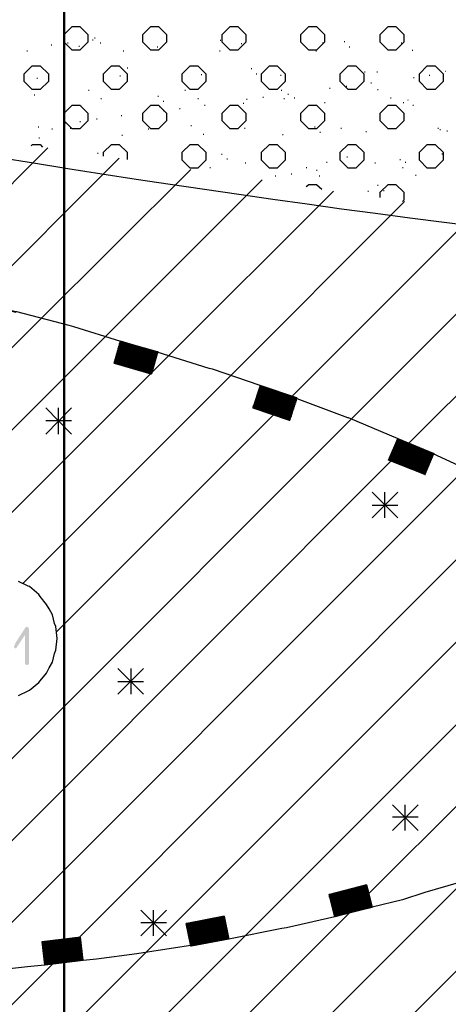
# Model space of a CAD drawing. Header units: millimetres. Extents: x -93479 to 1057970, y -66333 to 172656.
# Tile 30 of 145: x 133290 to 136060, y 42711 to 49077. Entities that reach past the tile are written whole.
import ezdxf

# ---------------------------------------------------------------- set-up
doc = ezdxf.new("R2010")
doc.units = ezdxf.units.MM
doc.layers.add('PDF _Геометрия', color=7, linetype='Continuous')
doc.layers.add('PDF _Сплошная заливка', color=7, linetype='Continuous')
doc.layers.add('РАЗМЕРЫ', color=7, linetype='Continuous', lineweight=9)

# ---------------------------------------------------------------- blocks, each defined once
blk = doc.blocks.new('геология 1')
at = {"layer": 'PDF _Сплошная заливка', "transparency": 33554559}
for points in [[(3.1267, -12.2553), (3.1234, -12.257), (3.0984, -12.2953), (3.0934, -12.307), (3.0967, -12.3103), (3.0984, -12.3103), (3.1001, -12.3086), (3.1017, -12.307), (3.1217, -12.277), (3.1317, -12.2603), (3.1301, -12.257)], [(3.1317, -12.2603), (3.1217, -12.277), (3.1217, -12.3486), (3.1234, -12.352), (3.1267, -12.3536), (3.1301, -12.352), (3.1317, -12.3503), (3.1317, -12.3486)]]:
    blk.add_hatch(color=7, dxfattribs=at).paths.add_polyline_path(points)
at = {"layer": 'PDF _Геометрия', "color": 7, "lineweight": 25}
for points in [[(3.2217, -10.7686), (3.2217, -10.7486), (3.2417, -10.7286), (3.2617, -10.7286), (3.2817, -10.7486), (3.2817, -10.7686), (3.2617, -10.7886), (3.2417, -10.7886)], [(3.4217, -10.7686), (3.4217, -10.7486), (3.4417, -10.7286), (3.4617, -10.7286), (3.4817, -10.7486), (3.4817, -10.7686), (3.4617, -10.7886), (3.4417, -10.7886)], [(3.6234, -10.7686), (3.6234, -10.7486), (3.6434, -10.7286), (3.6634, -10.7286), (3.6834, -10.7486), (3.6834, -10.7686), (3.6634, -10.7886), (3.6434, -10.7886)], [(3.8234, -10.7686), (3.8234, -10.7486), (3.8434, -10.7286), (3.8634, -10.7286), (3.8834, -10.7486), (3.8834, -10.7686), (3.8634, -10.7886), (3.8434, -10.7886)], [(4.0251, -10.7686), (4.0251, -10.7486), (4.0451, -10.7286), (4.0651, -10.7286), (4.0851, -10.7486), (4.0851, -10.7686), (4.0651, -10.7886), (4.0451, -10.7886)], [(3.1201, -10.8686), (3.1201, -10.8486), (3.1401, -10.8286), (3.1601, -10.8286), (3.1817, -10.8486), (3.1817, -10.8686), (3.1601, -10.8886), (3.1401, -10.8886)], [(3.3217, -10.8686), (3.3217, -10.8486), (3.3417, -10.8286), (3.3617, -10.8286), (3.3817, -10.8486), (3.3817, -10.8686), (3.3617, -10.8886), (3.3417, -10.8886)], [(3.5217, -10.8686), (3.5217, -10.8486), (3.5417, -10.8286), (3.5617, -10.8286), (3.5817, -10.8486), (3.5817, -10.8686), (3.5617, -10.8886), (3.5417, -10.8886)], [(3.7234, -10.8686), (3.7234, -10.8486), (3.7434, -10.8286), (3.7634, -10.8286), (3.7834, -10.8486), (3.7834, -10.8686), (3.7634, -10.8886), (3.7434, -10.8886)], [(3.9234, -10.8686), (3.9234, -10.8486), (3.9434, -10.8286), (3.9634, -10.8286), (3.9834, -10.8486), (3.9834, -10.8686), (3.9634, -10.8886), (3.9434, -10.8886)], [(4.1251, -10.8686), (4.1251, -10.8486), (4.1451, -10.8286), (4.1651, -10.8286), (4.1851, -10.8486), (4.1851, -10.8686), (4.1651, -10.8886), (4.1451, -10.8886)], [(3.2217, -10.9686), (3.2217, -10.9486), (3.2417, -10.9286), (3.2617, -10.9286), (3.2817, -10.9486), (3.2817, -10.9686), (3.2617, -10.9886), (3.2417, -10.9886)], [(3.4217, -10.9686), (3.4217, -10.9486), (3.4417, -10.9286), (3.4617, -10.9286), (3.4817, -10.9486), (3.4817, -10.9686), (3.4617, -10.9886), (3.4417, -10.9886)], [(3.6234, -10.9686), (3.6234, -10.9486), (3.6434, -10.9286), (3.6634, -10.9286), (3.6834, -10.9486), (3.6834, -10.9686), (3.6634, -10.9886), (3.6434, -10.9886)], [(3.8234, -10.9686), (3.8234, -10.9486), (3.8434, -10.9286), (3.8634, -10.9286), (3.8834, -10.9486), (3.8834, -10.9686), (3.8634, -10.9886), (3.8434, -10.9886)], [(4.0251, -10.9686), (4.0251, -10.9486), (4.0451, -10.9286), (4.0651, -10.9286), (4.0851, -10.9486), (4.0851, -10.9686), (4.0651, -10.9886), (4.0451, -10.9886)], [(3.5217, -11.0686), (3.5217, -11.0486), (3.5417, -11.0286), (3.5617, -11.0286), (3.5817, -11.0486), (3.5817, -11.0686), (3.5617, -11.0886), (3.5417, -11.0886)], [(3.7234, -11.0686), (3.7234, -11.0486), (3.7434, -11.0286), (3.7634, -11.0286), (3.7834, -11.0486), (3.7834, -11.0686), (3.7634, -11.0886), (3.7434, -11.0886)], [(3.9234, -11.0686), (3.9234, -11.0486), (3.9434, -11.0286), (3.9634, -11.0286), (3.9834, -11.0486), (3.9834, -11.0686), (3.9634, -11.0886), (3.9434, -11.0886)], [(4.1251, -11.0686), (4.1251, -11.0486), (4.1451, -11.0286), (4.1651, -11.0286), (4.1851, -11.0486), (4.1851, -11.0686), (4.1651, -11.0886), (4.1451, -11.0886)], [(3.3617, -11.537), (3.4567, -11.5636)], [(3.4517, -11.5836), (3.4501, -11.5836), (3.3567, -11.5553), (3.4501, -11.582)], [(3.4534, -11.577), (3.4534, -11.5753), (3.3584, -11.5486), (3.4534, -11.5753)], [(3.3501, -11.5803), (3.4434, -11.607), (3.4434, -11.6086)], [(3.8134, -11.677), (3.8117, -11.677), (3.7201, -11.6453), (3.8117, -11.677)], [(3.8134, -11.6786), (3.8117, -11.6786), (3.7201, -11.647), (3.8117, -11.6786)], [(3.8117, -11.682), (3.8101, -11.682), (3.7184, -11.6503), (3.8101, -11.682)], [(3.7051, -11.687), (3.7984, -11.7186)], [(3.7984, -11.722), (3.7967, -11.722), (3.7051, -11.6903), (3.7967, -11.722)], [(3.8001, -11.7153), (3.7984, -11.7153), (3.7067, -11.6836), (3.7984, -11.7153)], [(3.8001, -11.717), (3.7984, -11.717), (3.7067, -11.6853), (3.7984, -11.717)], [(3.8017, -11.712), (3.8001, -11.712), (3.7084, -11.6803), (3.8001, -11.712)], [(3.8034, -11.7053), (3.8017, -11.7053), (3.7101, -11.6736)], [(3.8034, -11.707), (3.8017, -11.707), (3.7101, -11.6753), (3.8017, -11.707)], [(3.7951, -11.7303), (3.7934, -11.7303), (3.7017, -11.6986), (3.7934, -11.7303)], [(4.1567, -11.8253), (4.1551, -11.8253), (4.0651, -11.7886), (4.1551, -11.8253)], [(4.1451, -11.8536), (4.1434, -11.8536), (4.0534, -11.817), (4.1434, -11.8536)], [(4.1467, -11.8503), (4.1451, -11.8503), (4.0551, -11.812), (4.1451, -11.8503)], [(4.1484, -11.8453), (4.1467, -11.8453), (4.0567, -11.8086), (4.1467, -11.8453)], [(4.0601, -11.7986), (4.1517, -11.8353)], [(4.0484, -11.827), (4.1401, -11.8636)], [(3.8951, -12.9386), (3.8967, -12.9386), (3.9917, -12.9136), (3.8967, -12.9386)], [(3.8967, -12.9453), (3.8984, -12.9453), (3.9934, -12.9203), (3.8984, -12.9453)], [(3.8984, -12.9503), (3.9001, -12.9486), (3.9934, -12.9253), (3.9001, -12.9503)], [(3.8984, -12.9503), (3.9001, -12.9503), (3.9934, -12.927), (3.9001, -12.9503)], [(3.9017, -12.9636), (3.9034, -12.9636), (3.9967, -12.9386), (3.9034, -12.9636)], [(3.9984, -12.9436), (3.9051, -12.9686), (3.9034, -12.9686)], [(3.9034, -12.9703), (3.9051, -12.9703), (3.9984, -12.9453), (3.9051, -12.9703)], [(4.0001, -12.9503), (3.9067, -12.9753), (3.9051, -12.9753)], [(3.9067, -12.982), (3.9084, -12.982), (4.0017, -12.957), (3.9084, -12.982)], [(3.9084, -12.9886), (3.9101, -12.9886), (4.0034, -12.9636), (3.9101, -12.9886)], [(3.9084, -12.9903), (3.9101, -12.9903), (4.0051, -12.9653), (3.9101, -12.9903)], [(3.5317, -13.0103), (3.5334, -13.0103), (3.6284, -12.992), (3.5334, -13.0103)], [(3.5334, -13.017), (3.5351, -13.017), (3.6301, -12.9986), (3.5351, -13.017)], [(3.5334, -13.0186), (3.5351, -13.0186), (3.6301, -13.0003), (3.5351, -13.0186)], [(3.5351, -13.0253), (3.5367, -13.0253), (3.6317, -13.007), (3.5367, -13.0253)], [(3.5351, -13.027), (3.5367, -13.027), (3.6317, -13.0086), (3.5367, -13.027)], [(3.6334, -13.0153), (3.5384, -13.0336), (3.5367, -13.0336)], [(3.5367, -13.037), (3.5384, -13.037), (3.6334, -13.0186), (3.5384, -13.037)], [(3.6351, -13.0236), (3.5401, -13.042), (3.5384, -13.042)], [(3.5384, -13.0436), (3.5401, -13.0436), (3.6351, -13.0253), (3.5401, -13.0436)], [(3.6367, -13.032), (3.5417, -13.0503), (3.5401, -13.0503)], [(3.5401, -13.0553), (3.5417, -13.0536), (3.6367, -13.0353), (3.5417, -13.0536)], [(3.1667, -13.0703), (3.1684, -13.0703), (3.2651, -13.0586), (3.1684, -13.0703)], [(3.1667, -13.0686), (3.1684, -13.0686), (3.2651, -13.0586), (3.1684, -13.0686)], [(3.1667, -13.072), (3.1684, -13.072), (3.2651, -13.0603), (3.1684, -13.072)], [(3.1684, -13.082), (3.1701, -13.082), (3.2667, -13.0703), (3.1701, -13.082)], [(3.1684, -13.0836), (3.1701, -13.082), (3.2667, -13.072), (3.1701, -13.0836)], [(3.1701, -13.097), (3.1717, -13.097), (3.2684, -13.0853), (3.1717, -13.097)], [(3.1701, -13.0986), (3.1717, -13.0986), (3.2684, -13.087), (3.1717, -13.0986)], [(3.1701, -13.1003), (3.1717, -13.1003), (3.2684, -13.0886), (3.1717, -13.1003)], [(3.2701, -13.0986), (3.1734, -13.1103), (3.1717, -13.1103)], [(3.1717, -13.1136), (3.1734, -13.1136), (3.2701, -13.1036), (3.1734, -13.1136)]]:
    blk.add_lwpolyline(points, close=True, dxfattribs=at)
for points in [[(3.2301, -10.7703), (3.2317, -10.7703)], [(3.2934, -10.762), (3.2951, -10.762)], [(3.2984, -10.757), (3.3001, -10.757)], [(3.3134, -10.7703), (3.3151, -10.7703)], [(3.6184, -10.7636), (3.6201, -10.7636)], [(3.8784, -10.7703), (3.8801, -10.7703)], [(3.9334, -10.767), (3.9351, -10.767)], [(4.0784, -10.7703), (4.0801, -10.7703)], [(3.1267, -10.7903), (3.1284, -10.7903)], [(3.1884, -10.7753), (3.1901, -10.7753)], [(3.2584, -10.7786), (3.2601, -10.7786)], [(3.3717, -10.7903), (3.3734, -10.7903)], [(3.4584, -10.7803), (3.4601, -10.7803)], [(3.6167, -10.7903), (3.6184, -10.7903)], [(3.6717, -10.772), (3.6734, -10.772)], [(3.8617, -10.7903), (3.8634, -10.7903)], [(3.9467, -10.7803), (3.9484, -10.7803)], [(4.1067, -10.7886), (4.1084, -10.7886)], [(3.3817, -10.8336), (3.3834, -10.8336)], [(3.6967, -10.8353), (3.6984, -10.8353)], [(3.9851, -10.8436), (3.9867, -10.8436)], [(4.0167, -10.8436), (4.0184, -10.8436)], [(4.1901, -10.842), (4.1917, -10.842)], [(3.1517, -10.8603), (3.1534, -10.8603)], [(3.3634, -10.8536), (3.3651, -10.8536)], [(3.5701, -10.8503), (3.5717, -10.8503)], [(3.7101, -10.8486), (3.7117, -10.8486)], [(3.7717, -10.852), (3.7734, -10.852)], [(4.1101, -10.8586), (4.1117, -10.8586)], [(4.1501, -10.852), (4.1517, -10.852)], [(3.2834, -10.8903), (3.2851, -10.8903)], [(3.5284, -10.8903), (3.5301, -10.8903)], [(3.7734, -10.8903), (3.7751, -10.8903)], [(3.8967, -10.8853), (3.8984, -10.8853)], [(3.9384, -10.8803), (3.9401, -10.8803)], [(4.0017, -10.872), (4.0034, -10.872)], [(4.0184, -10.8886), (4.0201, -10.8886)], [(3.1451, -10.902), (3.1467, -10.902)], [(3.3151, -10.912), (3.3167, -10.912)], [(3.4601, -10.9053), (3.4617, -10.9053)], [(3.4734, -10.9186), (3.4751, -10.9186)], [(3.5617, -10.912), (3.5634, -10.912)], [(3.6851, -10.9136), (3.6867, -10.9136)], [(3.7267, -10.9086), (3.7284, -10.9086)], [(3.7801, -10.912), (3.7817, -10.912)], [(3.7901, -10.9003), (3.7917, -10.9003)], [(3.8067, -10.9103), (3.8084, -10.9103)], [(4.0517, -10.9103), (4.0534, -10.9103)], [(4.0951, -10.9153), (4.0967, -10.9153)], [(3.2634, -10.9303), (3.2651, -10.9303)], [(3.4634, -10.932), (3.4651, -10.932)], [(3.4734, -10.942), (3.4751, -10.942)], [(3.5151, -10.937), (3.5167, -10.937)], [(3.5784, -10.9286), (3.5801, -10.9286)], [(3.6767, -10.9236), (3.6784, -10.9236)], [(3.8834, -10.922), (3.8851, -10.922)], [(4.0834, -10.922), (4.0851, -10.922)], [(4.1084, -10.9286), (4.1101, -10.9286)], [(3.2617, -10.9703), (3.2634, -10.9703)], [(3.3034, -10.9636), (3.3051, -10.9636)], [(3.3667, -10.9553), (3.3684, -10.9553)], [(3.1551, -10.9836), (3.1567, -10.9836)], [(3.1901, -10.9886), (3.1917, -10.9886)], [(3.2234, -10.9736), (3.2251, -10.9736)], [(3.2367, -10.987), (3.2384, -10.987)], [(3.4351, -10.9886), (3.4367, -10.9886)], [(3.5434, -10.9803), (3.5451, -10.9803)], [(3.6801, -10.987), (3.6817, -10.987)], [(3.8584, -10.9836), (3.8601, -10.9836)], [(3.9251, -10.987), (3.9267, -10.987)], [(3.9884, -10.9953), (3.9901, -10.9953)], [(4.1717, -10.987), (4.1734, -10.987)], [(4.1767, -10.9903), (4.1784, -10.9903)], [(4.1951, -10.9936), (4.1967, -10.9936)], [(3.1567, -11.012), (3.1584, -11.012)], [(3.3684, -11.0053), (3.3701, -11.0053)], [(3.5751, -11.002), (3.5767, -11.002)], [(3.7767, -11.0036), (3.7784, -11.0036)], [(3.8717, -10.997), (3.8734, -10.997)], [(1.8851, -12.332), (2.8267, -11.392), (3.1801, -11.037)], [(3.1384, -11.032), (3.1401, -11.0286), (3.1601, -11.0286), (3.1667, -11.0353)], [(3.3217, -11.0586), (3.3217, -11.0486), (3.3417, -11.0286), (3.3617, -11.0286), (3.3817, -11.0486), (3.3817, -11.067)], [(3.3617, -11.0636), (2.9917, -11.4336), (1.9734, -12.452)], [(3.3067, -11.0503), (3.3084, -11.0503)], [(3.6217, -11.0536), (3.6234, -11.0536)], [(3.6351, -11.0653), (3.6367, -11.0653)], [(3.9401, -11.0603), (3.9417, -11.0603)], [(4.0751, -11.067), (4.0767, -11.067)], [(4.1817, -11.052), (4.1834, -11.052)], [(1.8851, -12.7503), (3.1551, -11.4786), (3.5434, -11.092)], [(3.5917, -11.087), (3.5934, -11.087)], [(3.6817, -11.0753), (3.6834, -11.0753)], [(3.8367, -11.087), (3.8384, -11.087)], [(3.8634, -11.0936), (3.8651, -11.0936)], [(3.8884, -11.0736), (3.8901, -11.0736)], [(3.9701, -11.0803), (3.9717, -11.0803)], [(4.0117, -11.0753), (4.0134, -11.0753)], [(4.0817, -11.087), (4.0834, -11.087)], [(4.0884, -11.0736), (4.0901, -11.0736)], [(1.8851, -12.9586), (3.3151, -11.5286), (3.7251, -11.1186)], [(3.7584, -11.1086), (3.7601, -11.1086)], [(3.7984, -11.1036), (3.8001, -11.1036)], [(3.8701, -11.1086), (3.8717, -11.1086)], [(4.1151, -11.107), (4.1167, -11.107)], [(3.9067, -11.147), (3.4734, -11.5803), (1.9701, -13.082)], [(3.8367, -11.1353), (3.8434, -11.1303), (3.8634, -11.1303), (3.8767, -11.142)], [(3.9934, -11.147), (3.9951, -11.147)], [(4.0184, -11.132), (4.0201, -11.132)], [(4.0251, -11.1636), (4.0251, -11.1503), (4.0451, -11.1303), (4.0651, -11.1303), (4.0851, -11.1503), (4.0851, -11.1703), (4.0817, -11.1736)], [(4.0334, -11.1453), (4.0351, -11.1453)], [(3.1167, -12.1453), (3.6267, -11.6353), (4.0867, -11.1736)], [(3.2017, -12.2686), (3.7751, -11.6953), (4.2701, -11.2003)], [(1.8851, -13.7936), (2.5117, -13.1686), (3.9184, -11.7603), (4.4517, -11.227)], [(1.8851, -14.002), (2.7351, -13.1536), (4.0534, -11.8336), (4.6367, -11.252)], [(1.8851, -14.212), (2.9617, -13.1336), (4.1801, -11.9153), (4.8217, -11.2753)], [(1.9251, -14.302), (2.0034, -14.302), (3.1967, -13.1086), (4.2967, -12.007), (5.0084, -11.297)], [(1.8851, -14.6286), (3.4384, -13.0753), (4.4017, -12.112), (5.1951, -11.3186)], [(1.8851, -14.837), (3.6951, -13.0286), (4.4884, -12.2353), (5.3834, -11.3386)], [(1.8851, -15.047), (3.9784, -12.952), (4.5434, -12.3886), (5.5734, -11.357)], [(1.8851, -15.2553), (5.7651, -11.3753)], [(1.8851, -15.4636), (5.9567, -11.3936)], [(3.0034, -11.432), (3.0984, -11.4553), (3.0034, -11.4303), (3.0984, -11.4536), (3.1001, -11.4536), (3.2334, -11.4886), (3.2451, -11.492), (3.3651, -11.5286), (3.4584, -11.5553), (3.4601, -11.5553), (3.4434, -11.612), (3.3484, -11.5853), (3.3651, -11.5286), (3.4584, -11.5553), (3.4584, -11.557), (3.3651, -11.5286), (3.4584, -11.557), (3.3651, -11.5303)], [(3.3601, -11.547), (3.4534, -11.5753), (3.3584, -11.547)], [(3.4551, -11.5686), (3.4551, -11.5703), (3.3601, -11.542), (3.4551, -11.5686), (3.3617, -11.542), (3.4551, -11.5686), (3.3617, -11.5403), (3.4551, -11.567)], [(3.3601, -11.5436), (3.4534, -11.572), (3.4551, -11.572), (3.4534, -11.572), (3.3601, -11.5436), (3.4534, -11.5703), (3.4551, -11.5703), (3.4567, -11.5703)], [(3.4551, -11.5736), (3.4534, -11.5736), (3.3601, -11.547), (3.4534, -11.5736), (3.3601, -11.5453), (3.4534, -11.572), (3.4551, -11.572)], [(3.4567, -11.562), (3.4567, -11.5636), (3.3617, -11.5353)], [(3.3617, -11.537), (3.4551, -11.5653), (3.4567, -11.5653), (3.4551, -11.5653), (3.3617, -11.5386), (3.4551, -11.567), (3.4567, -11.567), (3.4551, -11.567), (3.3617, -11.5386)], [(3.3634, -11.5303), (3.4584, -11.5586), (3.4567, -11.5586), (3.3634, -11.532), (3.4567, -11.5586), (3.4584, -11.5586)], [(3.3634, -11.532), (3.4567, -11.5603), (3.4584, -11.5603), (3.4567, -11.5603), (3.3634, -11.5336), (3.4567, -11.562), (3.4584, -11.562), (3.4567, -11.562), (3.3634, -11.5336)], [(3.3634, -11.5353), (3.4567, -11.562), (3.3634, -11.5353)], [(3.3517, -11.5703), (3.4467, -11.5986), (3.3517, -11.5703)], [(3.4467, -11.6003), (3.4451, -11.6003), (3.3517, -11.5736), (3.4451, -11.6003), (3.4467, -11.6003), (3.4451, -11.6003), (3.3517, -11.572), (3.4451, -11.5986), (3.4467, -11.5986), (3.4484, -11.5986)], [(3.3551, -11.5636), (3.4484, -11.592), (3.3534, -11.5653)], [(3.3534, -11.5653), (3.4484, -11.5936), (3.3534, -11.5653)], [(3.3534, -11.567), (3.4467, -11.5953), (3.4484, -11.5953), (3.4467, -11.5936), (3.3534, -11.567), (3.4467, -11.5936), (3.4484, -11.5936), (3.4501, -11.5936)], [(3.3534, -11.5686), (3.4467, -11.5953), (3.3534, -11.5686)], [(3.3534, -11.5686), (3.4467, -11.597), (3.3534, -11.5703)], [(3.3551, -11.5586), (3.4501, -11.587), (3.3551, -11.5603), (3.4484, -11.587), (3.4501, -11.5886), (3.4484, -11.5886), (3.3551, -11.5603), (3.4484, -11.5886), (3.4501, -11.5886), (3.4484, -11.5886), (3.3551, -11.562), (3.4484, -11.5903), (3.3551, -11.5636), (3.4484, -11.5903), (3.4501, -11.5903)], [(3.4517, -11.582), (3.4517, -11.5803), (3.3567, -11.5536), (3.4501, -11.582), (3.4517, -11.582), (3.4517, -11.5803), (3.3567, -11.5536), (3.4517, -11.5803), (3.3584, -11.552), (3.4517, -11.5786)], [(3.3567, -11.5553), (3.4501, -11.5836), (3.4517, -11.5836), (3.4501, -11.5836), (3.3567, -11.557), (3.4501, -11.5853), (3.3567, -11.5586), (3.4501, -11.5853), (3.4517, -11.5853)], [(3.3584, -11.5486), (3.4517, -11.577), (3.4534, -11.577), (3.4517, -11.577), (3.3584, -11.5503), (3.4517, -11.5786), (3.4534, -11.5786), (3.4517, -11.5786), (3.3584, -11.5503)], [(3.4567, -11.5636), (3.4584, -11.5636)], [(3.7201, -11.642), (3.7017, -11.6986), (3.7951, -11.7303), (3.8134, -11.6753), (3.8134, -11.6736), (3.7201, -11.642), (3.5984, -11.6003), (3.5901, -11.5986), (3.4584, -11.557), (3.4601, -11.557)], [(3.3501, -11.5786), (3.4434, -11.607), (3.4451, -11.607), (3.4434, -11.607), (3.3501, -11.5803), (3.4434, -11.607), (3.4434, -11.6086), (3.3484, -11.582)], [(3.3484, -11.582), (3.4434, -11.6103), (3.3484, -11.582)], [(3.3484, -11.5853), (3.4417, -11.612), (3.4434, -11.612), (3.4417, -11.612), (3.3484, -11.5836), (3.4417, -11.6103), (3.4434, -11.6103), (3.4451, -11.6103)], [(3.3501, -11.5753), (3.4451, -11.6036), (3.3501, -11.5753)], [(3.4467, -11.6036), (3.4451, -11.6036), (3.3501, -11.577), (3.4434, -11.6053), (3.4451, -11.6053), (3.4434, -11.6053), (3.3501, -11.5786), (3.4434, -11.6053), (3.4451, -11.6053)], [(3.3517, -11.5753), (3.4451, -11.602), (3.3517, -11.5736), (3.4451, -11.6003), (3.4467, -11.602), (3.4451, -11.602)], [(3.4467, -11.5953), (3.4484, -11.5953)], [(3.4467, -11.597), (3.4484, -11.597)], [(3.4484, -11.592), (3.4501, -11.592)], [(3.4501, -11.587), (3.4517, -11.587)], [(3.4434, -11.6086), (3.4451, -11.6086)], [(3.7201, -11.647), (3.8117, -11.6786), (3.7184, -11.647)], [(3.7201, -11.6436), (3.8134, -11.6753), (3.7201, -11.6436)], [(3.8151, -11.6753), (3.8134, -11.6753), (3.7201, -11.6436)], [(3.7117, -11.6703), (3.8034, -11.702), (3.8034, -11.7036), (3.7101, -11.672), (3.8034, -11.7036), (3.7101, -11.672)], [(3.7134, -11.6653), (3.8051, -11.697), (3.8051, -11.6986), (3.7117, -11.667), (3.8051, -11.6986), (3.8067, -11.6986)], [(3.7117, -11.6686), (3.8051, -11.7003), (3.7117, -11.6686)], [(3.8051, -11.702), (3.8034, -11.702), (3.7117, -11.6703), (3.8034, -11.702), (3.8051, -11.702), (3.8034, -11.702), (3.7117, -11.6686), (3.8034, -11.7003), (3.8051, -11.7003), (3.8067, -11.7003)], [(3.7151, -11.662), (3.8067, -11.6936), (3.7134, -11.662)], [(3.7134, -11.6636), (3.8067, -11.6953), (3.7134, -11.6636)], [(3.8084, -11.6953), (3.8067, -11.6953), (3.7134, -11.6636), (3.8051, -11.697), (3.8067, -11.697), (3.8051, -11.697), (3.7134, -11.6653), (3.8051, -11.697), (3.8067, -11.697)], [(3.7167, -11.657), (3.8084, -11.6886), (3.7151, -11.657)], [(3.7151, -11.6586), (3.8084, -11.6903), (3.7151, -11.6586)], [(3.8101, -11.6903), (3.8084, -11.6903), (3.7151, -11.6586), (3.8067, -11.6903), (3.8084, -11.692), (3.8067, -11.692), (3.7151, -11.6603), (3.8067, -11.692), (3.8084, -11.692), (3.8067, -11.692), (3.7151, -11.6603)], [(3.7167, -11.652), (3.8101, -11.6853), (3.7167, -11.6536), (3.8101, -11.6853), (3.8117, -11.6853)], [(3.7167, -11.6536), (3.8084, -11.6853), (3.8101, -11.687), (3.8084, -11.687), (3.7167, -11.6553), (3.8084, -11.687), (3.8101, -11.687), (3.8084, -11.687), (3.7167, -11.6553)], [(3.8117, -11.6786), (3.8117, -11.6803), (3.7184, -11.6486), (3.8117, -11.6803), (3.7184, -11.6486)], [(3.7184, -11.652), (3.8101, -11.6836), (3.7184, -11.652)], [(3.8117, -11.6836), (3.8101, -11.6836), (3.7184, -11.652)], [(3.7034, -11.6953), (3.7951, -11.727), (3.7017, -11.6953)], [(3.7017, -11.697), (3.7951, -11.7286), (3.7017, -11.697)], [(3.7967, -11.7286), (3.7951, -11.7286), (3.7017, -11.697)], [(3.7034, -11.692), (3.7967, -11.7236), (3.7034, -11.692)], [(3.7984, -11.7236), (3.7967, -11.7236), (3.7034, -11.692), (3.7967, -11.7253), (3.7951, -11.7253), (3.7034, -11.6936), (3.7951, -11.7253), (3.7967, -11.727), (3.7951, -11.7253), (3.7034, -11.6936)], [(3.7051, -11.687), (3.7984, -11.7186), (3.7051, -11.687)], [(3.7984, -11.7186), (3.7984, -11.7203), (3.7967, -11.7203), (3.7051, -11.6886), (3.7967, -11.7203), (3.7984, -11.7203)], [(3.7051, -11.6903), (3.7967, -11.722)], [(3.7067, -11.6803), (3.8001, -11.7136), (3.7067, -11.682), (3.8001, -11.7136), (3.8001, -11.7153), (3.8001, -11.7136), (3.7067, -11.682)], [(3.7067, -11.6853), (3.7984, -11.717)], [(3.8017, -11.7103), (3.8001, -11.7103), (3.7084, -11.6786), (3.8017, -11.7103), (3.8017, -11.7086), (3.7084, -11.677), (3.8017, -11.7086), (3.8017, -11.707), (3.7101, -11.6753), (3.8017, -11.707), (3.8034, -11.707)], [(3.8034, -11.7103), (3.8017, -11.7103), (3.8017, -11.7086), (3.7084, -11.677)], [(3.7084, -11.6803), (3.8001, -11.712)], [(3.8067, -11.6936), (3.8084, -11.6936)], [(3.8084, -11.6886), (3.8101, -11.6886)], [(3.8117, -11.6803), (3.8134, -11.6803)], [(3.8134, -11.6753), (3.9417, -11.7236), (3.9434, -11.7236), (4.0701, -11.777), (4.1601, -11.8136), (4.1617, -11.8136), (4.1384, -11.8686), (4.0484, -11.832), (4.0467, -11.832), (4.0701, -11.777), (4.1601, -11.8136), (4.1601, -11.8153), (4.0701, -11.7786), (4.1601, -11.8153), (4.0684, -11.7786), (4.1584, -11.817), (4.1601, -11.817), (4.1584, -11.817), (4.0684, -11.7803), (4.1584, -11.817), (4.1601, -11.817)], [(3.2401, -11.6986), (3.1751, -11.7653)], [(3.1751, -11.6986), (3.2401, -11.7653)], [(3.2067, -11.7653), (3.2067, -11.6986)], [(3.8034, -11.7036), (3.8051, -11.7036)], [(3.2401, -11.732), (3.1751, -11.732)], [(3.7951, -11.727), (3.7967, -11.727)], [(4.1551, -11.832), (4.1534, -11.832), (4.0617, -11.7953), (4.1517, -11.8336), (4.1534, -11.8336), (4.1517, -11.8336), (4.0617, -11.797), (4.1517, -11.8336), (4.1534, -11.8336)], [(4.0617, -11.797), (4.1517, -11.8336), (4.1517, -11.8353), (4.0617, -11.7986)], [(4.0634, -11.7903), (4.1551, -11.8286), (4.1534, -11.8286), (4.0634, -11.792), (4.1534, -11.8286), (4.1551, -11.8303), (4.1534, -11.8286), (4.0634, -11.792)], [(4.1534, -11.8303), (4.0634, -11.7936), (4.1534, -11.8303), (4.1551, -11.8303)], [(4.0634, -11.7936), (4.1534, -11.832), (4.0634, -11.7936)], [(4.0667, -11.7853), (4.1567, -11.8236), (4.0651, -11.787), (4.1551, -11.8236), (4.1567, -11.8253), (4.1551, -11.8236), (4.0651, -11.787)], [(4.0651, -11.7886), (4.1551, -11.827), (4.0651, -11.7886)], [(4.1567, -11.827), (4.1551, -11.827), (4.0651, -11.7903)], [(4.0684, -11.7803), (4.1584, -11.8186), (4.0684, -11.782), (4.1584, -11.8186), (4.1584, -11.8203), (4.0667, -11.7836), (4.1567, -11.8203), (4.1584, -11.8203)], [(4.0667, -11.7836), (4.1567, -11.822), (4.1584, -11.822), (4.1567, -11.822)], [(4.0667, -11.7853), (4.1567, -11.822), (4.0667, -11.7853)], [(4.1601, -11.8203), (4.1584, -11.8203), (4.1584, -11.8186), (4.0684, -11.782)], [(4.0517, -11.8186), (4.1434, -11.857), (4.1417, -11.857), (4.0517, -11.8203), (4.1417, -11.857), (4.1434, -11.857)], [(4.0517, -11.8203), (4.1417, -11.857), (4.1434, -11.8586), (4.1417, -11.8586)], [(4.0517, -11.822), (4.1417, -11.8586), (4.0517, -11.822)], [(4.0517, -11.822), (4.1417, -11.8603), (4.0517, -11.822)], [(4.0534, -11.8153), (4.1434, -11.852), (4.1451, -11.8536), (4.1434, -11.852), (4.0534, -11.8153), (4.1451, -11.852), (4.0551, -11.8136), (4.1451, -11.8503)], [(4.0534, -11.817), (4.1434, -11.8553), (4.0534, -11.817)], [(4.1451, -11.8553), (4.1434, -11.8553), (4.0534, -11.8186)], [(4.0567, -11.8086), (4.1467, -11.847), (4.0567, -11.8103), (4.1467, -11.847), (4.1467, -11.8486), (4.0551, -11.812), (4.1451, -11.8486), (4.1467, -11.8486)], [(4.1484, -11.8436), (4.1484, -11.8453), (4.1467, -11.8453), (4.0567, -11.807), (4.1484, -11.8436), (4.1484, -11.842), (4.0584, -11.8053), (4.1484, -11.842), (4.1501, -11.842), (4.1484, -11.842), (4.0584, -11.8036), (4.1484, -11.8403), (4.1501, -11.8403), (4.1517, -11.8403)], [(4.1484, -11.8486), (4.1467, -11.8486), (4.1467, -11.847), (4.0567, -11.8103)], [(4.1501, -11.8403), (4.1484, -11.8403), (4.0584, -11.8036), (4.1501, -11.8403), (4.1501, -11.8386), (4.0601, -11.802)], [(4.0584, -11.8053), (4.1484, -11.842), (4.1484, -11.8436), (4.0584, -11.807)], [(4.0601, -11.7986), (4.1517, -11.837), (4.1501, -11.837), (4.0601, -11.8003), (4.1501, -11.837), (4.1517, -11.8386)], [(4.0601, -11.802), (4.1501, -11.8386), (4.0601, -11.802)], [(4.4967, -11.9803), (4.4951, -11.9803), (4.4084, -11.9353), (4.3817, -11.9886), (4.4701, -12.032), (4.4967, -11.9786), (4.4951, -11.9786), (4.4084, -11.9353), (4.2851, -11.8736), (4.2684, -11.8653), (4.1601, -11.8153), (4.1617, -11.8153)], [(4.1384, -11.867), (4.1384, -11.8686), (4.0467, -11.832)], [(4.0484, -11.827), (4.1384, -11.8653), (4.1401, -11.8653), (4.1384, -11.8653), (4.0484, -11.8286), (4.1384, -11.867), (4.1401, -11.867), (4.1384, -11.867), (4.0484, -11.8286)], [(4.0484, -11.8303), (4.1384, -11.867), (4.0484, -11.8303)], [(4.1434, -11.8603), (4.1417, -11.8603), (4.0501, -11.8236), (4.1401, -11.862), (4.1417, -11.862), (4.1401, -11.862), (4.0501, -11.8253), (4.1401, -11.862), (4.1417, -11.862)], [(4.0501, -11.8253), (4.1401, -11.862), (4.1401, -11.8636), (4.0501, -11.827)], [(4.1517, -11.8353), (4.1534, -11.8353)], [(4.1567, -11.8236), (4.1584, -11.8236)], [(4.1384, -11.8686), (4.1401, -11.8686)], [(4.1401, -11.8636), (4.1417, -11.8636)], [(4.1451, -11.852), (4.1467, -11.852)], [(4.0701, -11.9136), (4.0051, -11.9786)], [(4.0051, -11.9136), (4.0701, -11.9786)], [(4.0367, -11.9786), (4.0367, -11.9136)], [(4.0701, -11.947), (4.0051, -11.947)], [(3.1051, -12.4303), (3.1301, -12.4186), (3.1334, -12.417), (3.1567, -12.397), (3.1601, -12.3936), (3.1767, -12.3736), (3.1834, -12.3603), (3.1917, -12.3453), (3.1967, -12.3236), (3.2001, -12.3153), (3.2034, -12.2853), (3.2001, -12.2553), (3.1967, -12.247), (3.1917, -12.2253), (3.1834, -12.2103), (3.1767, -12.1986), (3.1601, -12.1786), (3.1567, -12.1736), (3.1334, -12.1536), (3.1301, -12.152), (3.1051, -12.1403)], [(3.4234, -12.362), (3.3584, -12.427)], [(3.3584, -12.362), (3.4234, -12.427)], [(3.3917, -12.427), (3.3917, -12.362)], [(3.4234, -12.3953), (3.3584, -12.3953)], [(4.1217, -12.7086), (4.0567, -12.7736)], [(4.0567, -12.7086), (4.1217, -12.7736)], [(4.0884, -12.7736), (4.0884, -12.7086)], [(4.1217, -12.7403), (4.0567, -12.7403)], [(4.2701, -12.892), (4.2234, -12.907), (4.1384, -12.932), (4.0817, -12.9503), (4.0051, -12.9686), (3.9101, -12.9936), (3.8951, -12.937), (3.9901, -12.912), (4.0051, -12.9686), (3.9101, -12.9936), (3.7867, -13.022), (3.7751, -13.0236), (3.6401, -13.0503), (3.5451, -13.0686), (3.5434, -13.0686), (3.5317, -13.0103), (3.6284, -12.992), (3.6401, -13.0503)], [(3.9901, -12.912), (3.8967, -12.937), (3.8951, -12.937), (3.8967, -12.937), (3.9901, -12.9136), (3.8967, -12.9386), (3.8951, -12.9386)], [(3.9917, -12.9153), (3.8967, -12.9403), (3.9917, -12.9153)], [(3.9917, -12.917), (3.8967, -12.942), (3.9917, -12.917)], [(3.8984, -12.942), (3.8967, -12.942), (3.9917, -12.917)], [(3.9917, -12.9203), (3.8984, -12.9436), (3.8967, -12.9436), (3.8984, -12.9436), (3.9917, -12.9186), (3.8984, -12.9436), (3.8967, -12.9436), (3.8967, -12.942), (3.9917, -12.9186)], [(3.9934, -12.9203), (3.8984, -12.9453), (3.8967, -12.9453)], [(3.9934, -12.922), (3.8984, -12.947), (3.9934, -12.922)], [(3.9934, -12.9236), (3.8984, -12.9486), (3.9934, -12.9236)], [(3.9001, -12.9486), (3.8984, -12.9486), (3.9934, -12.9236)], [(3.8967, -12.9403), (3.8984, -12.9403)], [(3.8984, -12.947), (3.9001, -12.947)], [(3.9951, -12.927), (3.9001, -12.952), (3.9951, -12.927)], [(3.9951, -12.9286), (3.9001, -12.9536), (3.9951, -12.9286)], [(3.9017, -12.9536), (3.9001, -12.9536), (3.9951, -12.9286)], [(3.9951, -12.9303), (3.9001, -12.9553), (3.9951, -12.9303)], [(3.9951, -12.9336), (3.9017, -12.957), (3.9001, -12.957), (3.9017, -12.957), (3.9951, -12.932), (3.9017, -12.9553), (3.9001, -12.957), (3.9017, -12.9553), (3.9951, -12.932)], [(3.9034, -12.9603), (3.9017, -12.9603), (3.9967, -12.9353), (3.9017, -12.9586), (3.9967, -12.9336), (3.9017, -12.9586), (3.9001, -12.9586), (3.9017, -12.9586)], [(3.9967, -12.9353), (3.9017, -12.9603), (3.9967, -12.9353)], [(3.9967, -12.937), (3.9017, -12.962), (3.9967, -12.937)], [(3.9967, -12.9386), (3.9034, -12.962), (3.9017, -12.9636)], [(3.9051, -12.9653), (3.9034, -12.9653), (3.9984, -12.9403), (3.9034, -12.9636), (3.9017, -12.9653)], [(3.9984, -12.942), (3.9034, -12.967), (3.9984, -12.942)], [(3.9984, -12.942), (3.9034, -12.9653), (3.9984, -12.942)], [(3.9051, -12.9686), (3.9034, -12.9686), (3.9984, -12.9436)], [(3.9067, -12.9736), (3.9051, -12.9736), (4.0001, -12.9486), (3.9051, -12.972), (4.0001, -12.947), (3.9051, -12.9703), (3.9034, -12.972), (3.9051, -12.9703), (4.0001, -12.947)], [(4.0001, -12.9486), (3.9051, -12.9736), (4.0001, -12.9486)], [(4.0001, -12.9503), (3.9067, -12.9753), (3.9051, -12.9753), (3.9067, -12.9753)], [(3.9001, -12.952), (3.8984, -12.952)], [(3.9001, -12.9553), (3.9017, -12.9553)], [(3.9017, -12.962), (3.9034, -12.962)], [(3.9034, -12.967), (3.9051, -12.967)], [(4.0017, -12.952), (3.9067, -12.977), (3.9051, -12.977), (3.9067, -12.977), (4.0001, -12.952)], [(3.9084, -12.9803), (3.9067, -12.9803), (4.0017, -12.9553), (3.9067, -12.9786), (4.0017, -12.9536), (3.9067, -12.977), (3.9051, -12.9786), (3.9067, -12.977), (4.0017, -12.9536)], [(3.9051, -12.972), (3.9067, -12.972)], [(4.0017, -12.9553), (3.9067, -12.9803), (4.0017, -12.9553)], [(4.0034, -12.9586), (3.9084, -12.9836), (3.9067, -12.9836), (3.9084, -12.9836), (4.0017, -12.9586), (3.9084, -12.9836), (3.9067, -12.9836)], [(4.0034, -12.962), (3.9084, -12.9853), (4.0034, -12.9603), (3.9084, -12.9853), (3.9101, -12.9853)], [(4.0034, -12.9603), (3.9084, -12.9836), (3.9084, -12.9853)], [(4.0034, -12.962), (3.9084, -12.987), (4.0034, -12.962)], [(4.0034, -12.9636), (3.9101, -12.9886), (3.9084, -12.9886)], [(4.0034, -12.9653), (3.9101, -12.9903), (3.9084, -12.9903)], [(3.9117, -12.992), (3.9101, -12.992), (4.0051, -12.967), (3.9101, -12.9903), (3.9101, -12.992)], [(4.0051, -12.9686), (3.9101, -12.992), (4.0051, -12.9686)], [(3.4817, -12.977), (3.4167, -13.042)], [(3.4167, -12.977), (3.4817, -13.042)], [(3.4484, -13.042), (3.4484, -12.977)], [(3.6301, -12.9953), (3.5334, -13.0136), (3.6301, -12.9936)], [(3.6301, -12.9936), (3.5334, -13.012), (3.6301, -12.9936)], [(3.5351, -13.012), (3.5334, -13.012), (3.6284, -12.9936)], [(3.5334, -13.0153), (3.5334, -13.0136), (3.6301, -12.9953), (3.5334, -13.0136), (3.5334, -13.0153), (3.5351, -13.0153)], [(3.6301, -12.997), (3.5334, -13.0153), (3.6301, -12.997)], [(3.6301, -12.9986), (3.5351, -13.017), (3.5334, -13.017)], [(3.6301, -13.0003), (3.5351, -13.0186), (3.5334, -13.0186)], [(3.9067, -12.9786), (3.9084, -12.9786)], [(3.9084, -12.987), (3.9101, -12.987)], [(3.4817, -13.0086), (3.4167, -13.0086)], [(3.5334, -13.0136), (3.5351, -13.0136)], [(3.5351, -13.0203), (3.5334, -13.0203)], [(3.5367, -13.022), (3.5351, -13.022), (3.6317, -13.002), (3.5351, -13.0203), (3.6301, -13.002)], [(3.6317, -13.0036), (3.5351, -13.022), (3.5351, -13.0236)], [(3.6317, -13.0036), (3.5351, -13.022), (3.6317, -13.0036)], [(3.6317, -13.0053), (3.5351, -13.0236), (3.6317, -13.0053)], [(3.5367, -13.0236), (3.5351, -13.0236), (3.6317, -13.0053)], [(3.6317, -13.0086), (3.5367, -13.027), (3.5351, -13.027)], [(3.5384, -13.0303), (3.5367, -13.0303), (3.6334, -13.0103), (3.5367, -13.0303), (3.6334, -13.012), (3.5367, -13.0303), (3.5367, -13.032)], [(3.6334, -13.0103), (3.5367, -13.0286), (3.6317, -13.0103)], [(3.6334, -13.0136), (3.5367, -13.032), (3.6334, -13.0136)], [(3.5384, -13.032), (3.5367, -13.032), (3.6334, -13.0136)], [(3.6334, -13.0153), (3.5384, -13.0336), (3.5367, -13.0336), (3.5384, -13.0336)], [(3.6334, -13.017), (3.5384, -13.0353), (3.5367, -13.0353), (3.5384, -13.0353), (3.6334, -13.017), (3.5384, -13.037), (3.5367, -13.037)], [(3.6351, -13.0203), (3.5384, -13.0386), (3.6351, -13.0186)], [(3.5384, -13.0403), (3.5384, -13.0386), (3.6351, -13.0203), (3.5384, -13.0386), (3.5384, -13.0403), (3.5401, -13.0403)], [(3.6351, -13.022), (3.5384, -13.0403), (3.6351, -13.022)], [(3.5401, -13.042), (3.5384, -13.042), (3.6351, -13.0236)], [(3.6351, -13.027), (3.5401, -13.0453), (3.5384, -13.0453), (3.5401, -13.0453), (3.6351, -13.0253), (3.5401, -13.0453), (3.5384, -13.0453)], [(3.0351, -13.1303), (3.1284, -13.1203), (3.1717, -13.1153), (3.1734, -13.1153), (3.2701, -13.1036), (3.2634, -13.0453), (3.1651, -13.057), (3.1717, -13.1153), (3.1734, -13.1153), (3.2701, -13.1036), (3.3034, -13.1003), (3.4067, -13.087), (3.4717, -13.077), (3.5434, -13.0653), (3.5451, -13.0653)], [(3.1651, -13.0586), (3.1667, -13.0586), (3.2634, -13.047), (3.1667, -13.057), (3.1651, -13.057), (3.1667, -13.057), (3.2634, -13.0453)], [(3.2634, -13.0486), (3.1667, -13.0603), (3.2634, -13.0486)], [(3.2634, -13.0486), (3.1667, -13.0586), (3.2634, -13.0486)], [(3.2634, -13.0503), (3.1667, -13.062), (3.2634, -13.0503)], [(3.1684, -13.062), (3.1667, -13.062), (3.2634, -13.0503)], [(3.5367, -13.0286), (3.5351, -13.0286)], [(3.5384, -13.0386), (3.5401, -13.0386)], [(3.6367, -13.027), (3.5401, -13.0453), (3.5401, -13.047)], [(3.6367, -13.0286), (3.5401, -13.047), (3.6367, -13.0286)], [(3.5417, -13.047), (3.5401, -13.047), (3.6367, -13.0286)], [(3.6367, -13.0303), (3.5401, -13.0486), (3.6367, -13.0303)], [(3.5417, -13.0486), (3.5401, -13.0486), (3.6367, -13.0303)], [(3.6367, -13.0353), (3.5417, -13.0536), (3.5401, -13.0536), (3.5417, -13.0536), (3.6367, -13.0336), (3.5417, -13.052), (3.5401, -13.052), (3.5417, -13.052), (3.6367, -13.0336), (3.5417, -13.052), (3.5401, -13.052)], [(3.5401, -13.0503), (3.5417, -13.0503)], [(3.6384, -13.037), (3.5417, -13.0553), (3.6384, -13.037)], [(3.6384, -13.0386), (3.5417, -13.057), (3.6384, -13.0386)], [(3.5434, -13.057), (3.5417, -13.057), (3.6384, -13.0386)], [(3.6384, -13.0403), (3.5417, -13.0586), (3.6384, -13.0403)], [(3.5434, -13.0586), (3.5417, -13.0586), (3.6384, -13.0403)], [(3.6384, -13.042), (3.5434, -13.0603), (3.5417, -13.0603), (3.5434, -13.0603), (3.6384, -13.042), (3.5434, -13.062), (3.5417, -13.062)], [(3.6384, -13.0436), (3.5434, -13.062), (3.5417, -13.062), (3.5434, -13.062), (3.6384, -13.0436), (3.5434, -13.062), (3.5417, -13.0636)], [(3.6401, -13.0453), (3.5434, -13.0636), (3.6401, -13.0453)], [(3.5451, -13.0636), (3.5434, -13.0636), (3.6401, -13.0453)], [(3.6401, -13.047), (3.5434, -13.0653), (3.6401, -13.047)], [(3.6401, -13.0486), (3.5434, -13.067), (3.6401, -13.0486)], [(3.5451, -13.067), (3.5434, -13.067), (3.6401, -13.0486)], [(3.2651, -13.052), (3.1667, -13.0636), (3.2651, -13.052)], [(3.1684, -13.0636), (3.1667, -13.0636), (3.2634, -13.052)], [(3.1684, -13.0653), (3.1667, -13.0653), (3.2651, -13.0536), (3.1667, -13.0636), (3.1667, -13.0653)], [(3.2651, -13.0553), (3.1684, -13.067), (3.1667, -13.067), (3.1684, -13.067), (3.2651, -13.057), (3.1684, -13.0686), (3.1667, -13.0686)], [(3.2651, -13.0553), (3.1667, -13.0653), (3.2651, -13.0553)], [(3.2651, -13.0603), (3.1684, -13.072), (3.1667, -13.072)], [(3.1667, -13.0603), (3.1684, -13.0603)], [(3.1684, -13.0736), (3.1667, -13.0736)], [(3.2651, -13.0653), (3.1684, -13.0753), (3.2651, -13.0636), (3.1684, -13.0736), (3.2651, -13.062), (3.1684, -13.0736), (3.2651, -13.062)], [(3.2651, -13.067), (3.1684, -13.077), (3.2651, -13.0653), (3.1684, -13.077), (3.1701, -13.077)], [(3.2667, -13.067), (3.1684, -13.0786), (3.2667, -13.067)], [(3.1701, -13.0786), (3.1684, -13.0786), (3.2667, -13.067)], [(3.2667, -13.0686), (3.1684, -13.0803), (3.2667, -13.0686)], [(3.2667, -13.0703), (3.1701, -13.082), (3.1684, -13.082)], [(3.2667, -13.0753), (3.1701, -13.0853), (3.1684, -13.0853), (3.1701, -13.0853), (3.2667, -13.0736), (3.1701, -13.0836), (3.1684, -13.0836), (3.1701, -13.0836), (3.2667, -13.0736)], [(3.1717, -13.0886), (3.1701, -13.0886), (3.2667, -13.077), (3.1701, -13.087), (3.2667, -13.0753), (3.1701, -13.087), (3.1684, -13.087), (3.1701, -13.087)], [(3.1684, -13.0753), (3.1701, -13.0753)], [(3.5417, -13.0553), (3.5434, -13.0553)], [(3.1684, -13.0803), (3.1701, -13.0803)], [(3.2667, -13.077), (3.1701, -13.0886), (3.2667, -13.077)], [(3.2667, -13.0786), (3.1701, -13.0903), (3.2667, -13.0786)], [(3.1717, -13.0936), (3.1701, -13.0936), (3.2684, -13.082), (3.1701, -13.092), (3.2667, -13.0803), (3.1701, -13.092), (3.2667, -13.0803)], [(3.2684, -13.0836), (3.1701, -13.0953), (3.1717, -13.0953), (3.2684, -13.0853), (3.1717, -13.097), (3.1701, -13.097)], [(3.2684, -13.0836), (3.1701, -13.0936), (3.2684, -13.0836)], [(3.2684, -13.087), (3.1717, -13.0986), (3.1701, -13.0986)], [(3.2684, -13.0903), (3.1717, -13.1003), (3.1701, -13.102)], [(3.1701, -13.0903), (3.1717, -13.0903)], [(3.1701, -13.092), (3.1717, -13.092)], [(3.1701, -13.0953), (3.1717, -13.0953)], [(3.1734, -13.1036), (3.1717, -13.1036), (3.2684, -13.092), (3.1717, -13.102), (3.2684, -13.0903), (3.1717, -13.102), (3.1734, -13.102)], [(3.2684, -13.0953), (3.1717, -13.1053), (3.2684, -13.0936)], [(3.2684, -13.0936), (3.1717, -13.1036), (3.2684, -13.0936)], [(3.2701, -13.0953), (3.1717, -13.107), (3.2684, -13.0953), (3.1717, -13.107), (3.1734, -13.107)], [(3.2701, -13.097), (3.1717, -13.1086), (3.2701, -13.097)], [(3.2701, -13.1003), (3.1734, -13.1103), (3.1717, -13.1103), (3.2701, -13.0986)], [(3.1717, -13.112), (3.1734, -13.112), (3.2701, -13.1003), (3.1734, -13.112), (3.1717, -13.112), (3.1734, -13.112), (3.2701, -13.102), (3.1734, -13.1136), (3.1717, -13.1136)], [(3.1717, -13.1053), (3.1734, -13.1053)], [(3.1717, -13.1086), (3.1734, -13.1086)], [(3.1717, -13.1103), (3.1734, -13.1103)]]:
    blk.add_lwpolyline(points, dxfattribs=at)
blk.add_arc((8.2747, 20.7275), 32.2143, 258.48702, 278.49182, dxfattribs=at)

msp = doc.modelspace()

# ---------------------------------------------------------------- linework, layer by layer
at = {"layer": 'РАЗМЕРЫ', "color": 7, "lineweight": 50}
msp.add_lwpolyline([(138979.7, 49979.2), (133578.2, 49979.2), (133578.2, 35533.9), (138979.7, 35533.9)], close=True, dxfattribs=at)

# ---------------------------------------------------------------- block references
at = {"color": 7, "xscale": 2541.29606099, "yscale": 2541.29606099, "zscale": 2541.29606099}
msp.add_blockref('геология 1', (125390.7, 76297.3), dxfattribs=at)

doc.saveas('drawing.dxf')
